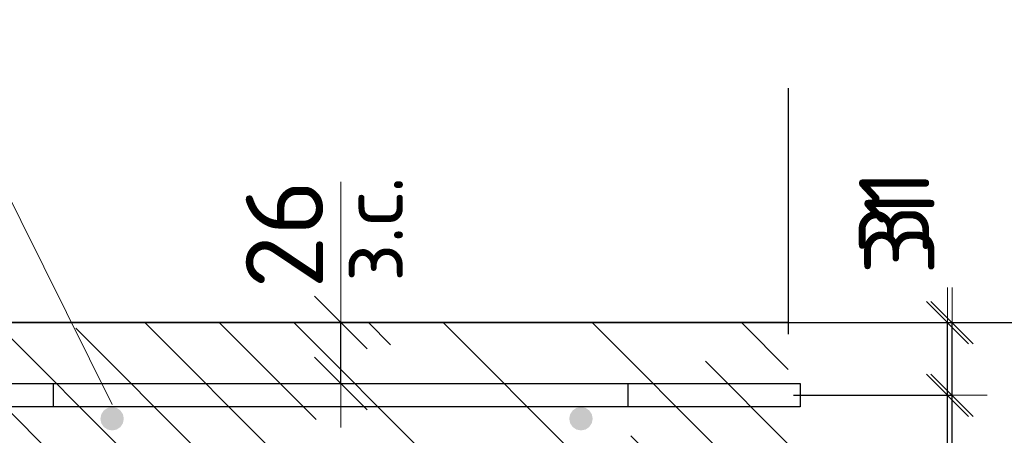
# Model space of a CAD drawing. Header units: metres. Extents: x -38 to 99, y -15 to 21.
# Tile 64 of 88: x 72.428 to 72.848, y 8.484 to 8.661. Entities that reach past the tile are written whole.
import ezdxf

# ---------------------------------------------------------------- set-up
doc = ezdxf.new("R2010")
doc.units = ezdxf.units.M
doc.header["$PDMODE"] = 65
doc.linetypes.add('______4', pattern=[0.135, 0.105, -0.03])
for name, color, linetype, lineweight in [('XR$3$Арм. стержнями верхней зоны', 180, 'Continuous', 35), ('XR$3$Арм.стержн. Арматура края', 96, 'Continuous', 35), ('XR$3$Размерная линия (1)', 7, 'Continuous', 13), ('XR$3$Размерная линия_ общее', 7, 'Continuous', 13), ('XR$5$Арм. стержнями верхней зоны', 180, 'Continuous', 35), ('XR$5$Арм.стержн. Арматура края', 96, 'Continuous', 35), ('XR$5$Размерная линия (1)', 7, 'Continuous', 13), ('XR$5$Размерная линия_ общее', 7, 'Continuous', 13)]:
    doc.layers.add(name, color=color, linetype=linetype, lineweight=lineweight)
doc.styles.add('ISOCPEUR', font='txt')
doc.dimstyles.new('DIMSTYLE_11', dxfattribs={"dimtxt": 0.033, "dimasz": 0.0375, "dimexe": 0, "dimexo": 0, "dimgap": 0.0165, "dimtad": 2, "dimdec": 0, "dimlfac": 1000, "dimrnd": 1, "dimzin": 12, "dimdsep": 46, "dimtxsty": 'ISOCPEUR', "dimblk1": 'ALL_ML_STRICH', "dimblk2": 'ALL_ML_STRICH', "dimsah": 1, "dimcen": 0, "dimclrd": 7, "dimclre": 256, "dimclrt": 7, "dimadec": 0, "dimazin": 0, "dimtfac": 1, "dimtdec": 0, "dimtix": 1, "dimtmove": 2, "dimatfit": 3, "dimfxl": 0, "dimtvp": 1.2, "dimtzin": 0, "dimlwd": 0, "dimlwe": -3, "dimarcsym": 0})
doc.dimstyles.new('DIMSTYLE_12', dxfattribs={"dimtxt": 0.03, "dimasz": 0.03, "dimexe": 0, "dimexo": 0, "dimgap": 0.015, "dimtad": 2, "dimdec": 0, "dimlfac": 1000, "dimrnd": 1, "dimzin": 12, "dimdsep": 46, "dimtxsty": 'ISOCPEUR', "dimblk1": 'ALL_ML_STRICH', "dimblk2": 'ALL_ML_STRICH', "dimsah": 1, "dimcen": 0, "dimclrd": 7, "dimclre": 256, "dimclrt": 7, "dimadec": 0, "dimazin": 0, "dimtfac": 1, "dimtdec": 0, "dimtix": 1, "dimtmove": 2, "dimatfit": 3, "dimfxl": 0, "dimtzin": 0, "dimlwd": 0, "dimlwe": -3, "dimarcsym": 0})
doc.dimstyles.new('DIMSTYLE_14', dxfattribs={"dimtxt": 0.03, "dimasz": 0.03, "dimexe": 0, "dimexo": 0, "dimgap": 0.015, "dimtad": 2, "dimdec": 0, "dimlfac": 1000, "dimrnd": 1, "dimzin": 12, "dimdsep": 46, "dimtxsty": 'ISOCPEUR', "dimblk1": 'ALL_ML_STRICH', "dimblk2": 'ALL_ML_STRICH', "dimsah": 1, "dimcen": 0, "dimclrd": 7, "dimclre": 256, "dimclrt": 7, "dimadec": 0, "dimazin": 0, "dimtfac": 1, "dimtdec": 0, "dimtix": 1, "dimtmove": 2, "dimatfit": 3, "dimfxl": 0, "dimtvp": 1.2, "dimtzin": 0, "dimlwd": 0, "dimlwe": -3, "dimarcsym": 0})
doc.dimstyles.new('DIMSTYLE_8', dxfattribs={"dimtxt": 0.033, "dimasz": 0.0375, "dimexe": 0, "dimexo": 0, "dimgap": 0.0165, "dimtad": 2, "dimdec": 0, "dimlfac": 1000, "dimrnd": 1, "dimzin": 12, "dimdsep": 46, "dimtxsty": 'ISOCPEUR', "dimblk1": 'ALL_ML_STRICH', "dimblk2": 'ALL_ML_STRICH', "dimsah": 1, "dimcen": 0, "dimclrd": 7, "dimclre": 256, "dimclrt": 7, "dimadec": 0, "dimazin": 0, "dimtfac": 1, "dimtdec": 0, "dimtix": 1, "dimtmove": 2, "dimatfit": 3, "dimfxl": 0, "dimtzin": 0, "dimlwd": 0, "dimlwe": -3, "dimarcsym": 0})
pattern_1 = [(135, (0, 0), (-0.031819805, -0.031819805), [0.4, -0.05, 0, -0.05]), (135, (-0.01591, -0.01591), (-0.031819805, -0.031819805), [0.8, -0.1, 0.1, -0.1])]

# ---------------------------------------------------------------- blocks, each defined once
blk = doc.blocks.new('ALL_ML_STRICH')
at = {"color": 0, "linetype": 'ByBlock', "lineweight": -2}
for p, q in [((0, -0.5), (0, 0.5)), ((-0.3, -0.3), (0.3, 0.3)), ((-1, 0), (0.5, 0))]:
    blk.add_line(p, q, dxfattribs=at)
blk = doc.blocks.new('*D137')
at = {"layer": 'DEFPOINTS', "color": 7, "linetype": 'Continuous', "lineweight": 13, "transparency": 33554687}
for p in [(72.7273, 8.53188), (72.7273, 8.33188), (72.89884, 8.33188)]:
    blk.add_point(p, dxfattribs=at)
at = {"layer": 'XR$3$Размерная линия_ общее', "color": 253, "linetype": 'Continuous', "lineweight": -2, "true_color": 0xa0a0a0, "transparency": 33554687}
for p, q in [((72.7473, 8.53188), (72.89884, 8.53188)), ((72.7473, 8.33188), (72.89884, 8.33188))]:
    blk.add_line(p, q, dxfattribs=at)
at = {"layer": 'XR$3$Размерная линия_ общее', "color": 7, "linetype": 'Continuous', "lineweight": -2, "transparency": 33554687}
blk.add_line((72.89884, 8.33188), (72.89884, 8.53188), dxfattribs=at)
at = {"layer": 'XR$3$Размерная линия_ общее', "color": 7, "linetype": 'Continuous', "lineweight": 13, "transparency": 33554687, "xscale": 0.0375, "yscale": 0.0375, "zscale": 0.0375}
for p, rotation in [((72.89884, 8.53188), 90), ((72.89884, 8.33188), 270)]:
    blk.add_blockref('ALL_ML_STRICH', p, dxfattribs=dict(at, rotation=rotation))
at = {"layer": 'XR$3$Размерная линия_ общее', "color": 7, "linetype": 'Continuous', "lineweight": 13, "transparency": 33554687, "insert": (72.87484, 8.43353), "char_height": 0.033, "width": 0.099, "attachment_point": 5, "rotation": 90, "style": 'ISOCPEUR'}
blk.add_mtext('\\A1;{200}', dxfattribs=at)
blk = doc.blocks.new('*D141')
at = {"layer": 'DEFPOINTS', "color": 7, "linetype": 'Continuous', "lineweight": 13, "transparency": 33554687}
for p in [(72.52503, 8.53188), (72.52503, 8.50588), (72.56502, 8.50588)]:
    blk.add_point(p, dxfattribs=at)
at = {"layer": 'XR$3$Размерная линия_ общее', "color": 253, "linetype": 'Continuous', "lineweight": -2, "true_color": 0xa0a0a0, "transparency": 33554687}
for p, q in [((72.54503, 8.53188), (72.56502, 8.53188)), ((72.54503, 8.50588), (72.56502, 8.50588))]:
    blk.add_line(p, q, dxfattribs=at)
at = {"layer": 'XR$3$Размерная линия_ общее', "color": 7, "linetype": 'Continuous', "lineweight": -2, "transparency": 33554687}
blk.add_line((72.56502, 8.50588), (72.56502, 8.53188), dxfattribs=at)
at = {"layer": 'XR$3$Размерная линия_ общее', "color": 7, "linetype": 'Continuous', "lineweight": 13, "transparency": 33554687, "xscale": 0.0375, "yscale": 0.0375, "zscale": 0.0375}
for p, rotation in [((72.56502, 8.53188), 90), ((72.56502, 8.50588), 270)]:
    blk.add_blockref('ALL_ML_STRICH', p, dxfattribs=dict(at, rotation=rotation))
at = {"layer": 'XR$3$Размерная линия_ общее', "color": 7, "linetype": 'Continuous', "lineweight": 13, "transparency": 33554687, "insert": (72.56456, 8.54924), "char_height": 0.027, "width": 0.00135, "attachment_point": 1, "rotation": 90, "line_spacing_factor": 0.60241, "style": 'ISOCPEUR'}
blk.add_mtext('з.с.', dxfattribs=at)
at = {"layer": 'XR$3$Размерная линия_ общее', "color": 7, "linetype": 'Continuous', "lineweight": 13, "transparency": 33554687, "insert": (72.54102, 8.5696), "char_height": 0.033, "width": 0.066, "attachment_point": 5, "rotation": 90, "style": 'ISOCPEUR'}
blk.add_mtext('\\A1;{26}', dxfattribs=at)
blk = doc.blocks.new('*D199')
at = {"layer": 'DEFPOINTS', "color": 7, "linetype": 'Continuous', "lineweight": 13, "transparency": 33554687}
for p in [(72.73821, 8.50088), (72.73118, 8.37688), (72.82384, 8.37688)]:
    blk.add_point(p, dxfattribs=at)
at = {"layer": 'XR$3$Размерная линия (1)', "color": 9, "linetype": 'Continuous', "lineweight": -2, "true_color": 0xc7c7c7, "transparency": 33554687}
for p, q in [((72.75821, 8.50088), (72.82384, 8.50088)), ((72.75118, 8.37688), (72.82384, 8.37688))]:
    blk.add_line(p, q, dxfattribs=at)
at = {"layer": 'XR$3$Размерная линия (1)', "color": 7, "linetype": 'Continuous', "lineweight": -2, "transparency": 33554687}
blk.add_line((72.82384, 8.37688), (72.82384, 8.50088), dxfattribs=at)
at = {"layer": 'XR$3$Размерная линия (1)', "color": 7, "linetype": 'Continuous', "lineweight": 13, "transparency": 33554687, "xscale": 0.03, "yscale": 0.03, "zscale": 0.03}
for p, rotation in [((72.82384, 8.50088), 90), ((72.82384, 8.37688), 270)]:
    blk.add_blockref('ALL_ML_STRICH', p, dxfattribs=dict(at, rotation=rotation))
at = {"layer": 'XR$3$Размерная линия (1)', "color": 7, "linetype": 'Continuous', "lineweight": 13, "transparency": 33554687, "insert": (72.80134, 8.44188), "char_height": 0.03, "width": 0.09, "attachment_point": 5, "rotation": 90, "style": 'ISOCPEUR'}
blk.add_mtext('\\A1;{124}', dxfattribs=at)
blk = doc.blocks.new('*D200')
at = {"layer": 'DEFPOINTS', "color": 7, "linetype": 'Continuous', "lineweight": 13, "transparency": 33554687}
for p in [(72.72034, 8.53188), (72.73821, 8.50088), (72.82384, 8.50088)]:
    blk.add_point(p, dxfattribs=at)
at = {"layer": 'XR$3$Размерная линия (1)', "color": 9, "linetype": 'Continuous', "lineweight": -2, "true_color": 0xc7c7c7, "transparency": 33554687}
for p, q in [((72.74034, 8.53188), (72.82384, 8.53188)), ((72.75821, 8.50088), (72.82384, 8.50088))]:
    blk.add_line(p, q, dxfattribs=at)
at = {"layer": 'XR$3$Размерная линия (1)', "color": 7, "linetype": 'Continuous', "lineweight": -2, "transparency": 33554687}
blk.add_line((72.82384, 8.50088), (72.82384, 8.53188), dxfattribs=at)
at = {"layer": 'XR$3$Размерная линия (1)', "color": 7, "linetype": 'Continuous', "lineweight": 13, "transparency": 33554687, "xscale": 0.03, "yscale": 0.03, "zscale": 0.03}
for p, rotation in [((72.82384, 8.53188), 90), ((72.82384, 8.50088), 270)]:
    blk.add_blockref('ALL_ML_STRICH', p, dxfattribs=dict(at, rotation=rotation))
at = {"layer": 'XR$3$Размерная линия (1)', "color": 7, "linetype": 'Continuous', "lineweight": 13, "transparency": 33554687, "insert": (72.8011, 8.57917), "char_height": 0.03, "width": 0.06, "attachment_point": 5, "rotation": 90, "style": 'ISOCPEUR'}
blk.add_mtext('\\A1;{31}', dxfattribs=at)
blk = doc.blocks.new('*D372')
at = {"layer": 'DEFPOINTS', "color": 7, "linetype": 'Continuous', "lineweight": 13, "transparency": 33554687}
for p in [(72.7273, 8.53188), (72.7273, 8.33188), (72.89884, 8.33188)]:
    blk.add_point(p, dxfattribs=at)
at = {"layer": 'XR$5$Размерная линия_ общее', "color": 253, "linetype": 'Continuous', "lineweight": -2, "true_color": 0xa0a0a0, "transparency": 33554687}
for p, q in [((72.7473, 8.53188), (72.89884, 8.53188)), ((72.7473, 8.33188), (72.89884, 8.33188))]:
    blk.add_line(p, q, dxfattribs=at)
at = {"layer": 'XR$5$Размерная линия_ общее', "color": 7, "linetype": 'Continuous', "lineweight": -2, "transparency": 33554687}
blk.add_line((72.89884, 8.33188), (72.89884, 8.53188), dxfattribs=at)
at = {"layer": 'XR$5$Размерная линия_ общее', "color": 7, "linetype": 'Continuous', "lineweight": 13, "transparency": 33554687, "xscale": 0.0375, "yscale": 0.0375, "zscale": 0.0375}
for p, rotation in [((72.89884, 8.53188), 90), ((72.89884, 8.33188), 270)]:
    blk.add_blockref('ALL_ML_STRICH', p, dxfattribs=dict(at, rotation=rotation))
at = {"layer": 'XR$5$Размерная линия_ общее', "color": 7, "linetype": 'Continuous', "lineweight": 13, "transparency": 33554687, "insert": (72.87484, 8.43353), "char_height": 0.033, "width": 0.099, "attachment_point": 5, "rotation": 90, "style": 'ISOCPEUR'}
blk.add_mtext('\\A1;{200}', dxfattribs=at)
blk = doc.blocks.new('*D376')
at = {"layer": 'DEFPOINTS', "color": 7, "linetype": 'Continuous', "lineweight": 13, "transparency": 33554687}
for p in [(72.52503, 8.53188), (72.52503, 8.50588), (72.56502, 8.50588)]:
    blk.add_point(p, dxfattribs=at)
at = {"layer": 'XR$5$Размерная линия_ общее', "color": 253, "linetype": 'Continuous', "lineweight": -2, "true_color": 0xa0a0a0, "transparency": 33554687}
for p, q in [((72.54503, 8.53188), (72.56502, 8.53188)), ((72.54503, 8.50588), (72.56502, 8.50588))]:
    blk.add_line(p, q, dxfattribs=at)
at = {"layer": 'XR$5$Размерная линия_ общее', "color": 7, "linetype": 'Continuous', "lineweight": -2, "transparency": 33554687}
blk.add_line((72.56502, 8.50588), (72.56502, 8.53188), dxfattribs=at)
at = {"layer": 'XR$5$Размерная линия_ общее', "color": 7, "linetype": 'Continuous', "lineweight": 13, "transparency": 33554687, "xscale": 0.0375, "yscale": 0.0375, "zscale": 0.0375}
for p, rotation in [((72.56502, 8.53188), 90), ((72.56502, 8.50588), 270)]:
    blk.add_blockref('ALL_ML_STRICH', p, dxfattribs=dict(at, rotation=rotation))
at = {"layer": 'XR$5$Размерная линия_ общее', "color": 7, "linetype": 'Continuous', "lineweight": 13, "transparency": 33554687, "insert": (72.56456, 8.54924), "char_height": 0.027, "width": 0.00135, "attachment_point": 1, "rotation": 90, "line_spacing_factor": 0.60241, "style": 'ISOCPEUR'}
blk.add_mtext('з.с.', dxfattribs=at)
at = {"layer": 'XR$5$Размерная линия_ общее', "color": 7, "linetype": 'Continuous', "lineweight": 13, "transparency": 33554687, "insert": (72.54102, 8.5696), "char_height": 0.033, "width": 0.066, "attachment_point": 5, "rotation": 90, "style": 'ISOCPEUR'}
blk.add_mtext('\\A1;{26}', dxfattribs=at)
blk = doc.blocks.new('*D447')
at = {"layer": 'DEFPOINTS', "color": 7, "linetype": 'Continuous', "lineweight": 13, "transparency": 33554687}
for p in [(72.75868, 8.50088), (72.71852, 8.37688), (72.82582, 8.37688)]:
    blk.add_point(p, dxfattribs=at)
at = {"layer": 'XR$5$Размерная линия (1)', "color": 9, "linetype": 'Continuous', "lineweight": -2, "true_color": 0xc7c7c7, "transparency": 33554687}
for p, q in [((72.77868, 8.50088), (72.82582, 8.50088)), ((72.73852, 8.37688), (72.82582, 8.37688))]:
    blk.add_line(p, q, dxfattribs=at)
at = {"layer": 'XR$5$Размерная линия (1)', "color": 7, "linetype": 'Continuous', "lineweight": -2, "transparency": 33554687}
blk.add_line((72.82582, 8.37688), (72.82582, 8.50088), dxfattribs=at)
at = {"layer": 'XR$5$Размерная линия (1)', "color": 7, "linetype": 'Continuous', "lineweight": 13, "transparency": 33554687, "xscale": 0.03, "yscale": 0.03, "zscale": 0.03}
for p, rotation in [((72.82582, 8.50088), 90), ((72.82582, 8.37688), 270)]:
    blk.add_blockref('ALL_ML_STRICH', p, dxfattribs=dict(at, rotation=rotation))
at = {"layer": 'XR$5$Размерная линия (1)', "color": 7, "linetype": 'Continuous', "lineweight": 13, "transparency": 33554687, "insert": (72.80332, 8.44188), "char_height": 0.03, "width": 0.09, "attachment_point": 5, "rotation": 90, "style": 'ISOCPEUR'}
blk.add_mtext('\\A1;{124}', dxfattribs=at)
blk = doc.blocks.new('*D448')
at = {"layer": 'DEFPOINTS', "color": 7, "linetype": 'Continuous', "lineweight": 13, "transparency": 33554687}
for p in [(72.70768, 8.53188), (72.75868, 8.50088), (72.82582, 8.50088)]:
    blk.add_point(p, dxfattribs=at)
at = {"layer": 'XR$5$Размерная линия (1)', "color": 9, "linetype": 'Continuous', "lineweight": -2, "true_color": 0xc7c7c7, "transparency": 33554687}
for p, q in [((72.72768, 8.53188), (72.82582, 8.53188)), ((72.77868, 8.50088), (72.82582, 8.50088))]:
    blk.add_line(p, q, dxfattribs=at)
at = {"layer": 'XR$5$Размерная линия (1)', "color": 7, "linetype": 'Continuous', "lineweight": -2, "transparency": 33554687}
blk.add_line((72.82582, 8.50088), (72.82582, 8.53188), dxfattribs=at)
at = {"layer": 'XR$5$Размерная линия (1)', "color": 7, "linetype": 'Continuous', "lineweight": 13, "transparency": 33554687, "xscale": 0.03, "yscale": 0.03, "zscale": 0.03}
for p, rotation in [((72.82582, 8.53188), 90), ((72.82582, 8.50088), 270)]:
    blk.add_blockref('ALL_ML_STRICH', p, dxfattribs=dict(at, rotation=rotation))
at = {"layer": 'XR$5$Размерная линия (1)', "color": 7, "linetype": 'Continuous', "lineweight": 13, "transparency": 33554687, "insert": (72.80341, 8.57046), "char_height": 0.03, "width": 0.06, "attachment_point": 5, "rotation": 90, "style": 'ISOCPEUR'}
blk.add_mtext('\\A1;{31}', dxfattribs=at)

msp = doc.modelspace()

# ---------------------------------------------------------------- hatches: boundary and pattern name
at = {"linetype": 'Continuous', "lineweight": 13, "transparency": 33554687}
h = msp.add_hatch(dxfattribs=at)
h.set_pattern_fill('__________540', scale=0.015, style=0, pattern_type=2)
h.set_pattern_definition(pattern_1)
h.paths.add_polyline_path([(72.1675, 8.53188), (72.1675, 8.33188), (72.75595, 8.33188), (72.75595, 8.53188)], flags=0)
h = msp.add_hatch(dxfattribs=at)
h.set_pattern_fill('__________540', scale=0.015, style=0, pattern_type=2)
h.set_pattern_definition(pattern_1)
h.paths.add_polyline_path([(72.1675, 8.53188), (72.1675, 8.33188), (72.75595, 8.33188), (72.75595, 8.53188)], flags=0)
at = {"layer": 'XR$3$Арм. стержнями верхней зоны', "linetype": 'Continuous', "lineweight": 50, "transparency": 33554687}
for points in [[(72.47251, 8.49088), (72.47212, 8.49279), (72.47104, 8.49441), (72.46942, 8.4955), (72.46751, 8.49588), (72.46559, 8.4955), (72.46397, 8.49441), (72.46289, 8.49279), (72.46251, 8.49088), (72.46289, 8.48896), (72.46397, 8.48734), (72.46559, 8.48626), (72.46751, 8.48588), (72.46942, 8.48626), (72.47104, 8.48734), (72.47212, 8.48896)], [(72.67251, 8.49088), (72.67212, 8.49279), (72.67104, 8.49441), (72.66942, 8.4955), (72.66751, 8.49588), (72.66559, 8.4955), (72.66397, 8.49441), (72.66289, 8.49279), (72.66251, 8.49088), (72.66289, 8.48896), (72.66397, 8.48734), (72.66559, 8.48626), (72.66751, 8.48588), (72.66942, 8.48626), (72.67104, 8.48734), (72.67212, 8.48896)]]:
    msp.add_hatch(color=4, dxfattribs=at).paths.add_polyline_path(points)
at = {"layer": 'XR$5$Арм. стержнями верхней зоны', "linetype": 'Continuous', "lineweight": 50, "transparency": 33554687}
for points in [[(72.47251, 8.49088), (72.47212, 8.49279), (72.47104, 8.49441), (72.46942, 8.4955), (72.46751, 8.49588), (72.46559, 8.4955), (72.46397, 8.49441), (72.46289, 8.49279), (72.46251, 8.49088), (72.46289, 8.48896), (72.46397, 8.48734), (72.46559, 8.48626), (72.46751, 8.48588), (72.46942, 8.48626), (72.47104, 8.48734), (72.47212, 8.48896)], [(72.67251, 8.49088), (72.67212, 8.49279), (72.67104, 8.49441), (72.66942, 8.4955), (72.66751, 8.49588), (72.66559, 8.4955), (72.66397, 8.49441), (72.66289, 8.49279), (72.66251, 8.49088), (72.66289, 8.48896), (72.66397, 8.48734), (72.66559, 8.48626), (72.66751, 8.48588), (72.66942, 8.48626), (72.67104, 8.48734), (72.67212, 8.48896)]]:
    msp.add_hatch(color=4, dxfattribs=at).paths.add_polyline_path(points)

# ---------------------------------------------------------------- linework, layer by layer
at = {"color": 7, "linetype": 'Continuous', "lineweight": 13, "transparency": 33554687}
for p, q in [((72.46751, 8.49688), (72.38601, 8.66104)), ((72.46751, 8.49688), (72.38601, 8.66104)), ((72.56502, 8.53188), (72.56502, 8.59188)), ((72.56502, 8.53188), (72.56502, 8.59188))]:
    msp.add_line(p, q, dxfattribs=at)
at = {"color": 7, "linetype": '______4', "lineweight": 25, "transparency": 33554687}
msp.add_line((72.75595, 8.63188), (72.75595, 8.23188), dxfattribs=at)
msp.add_line((72.75595, 8.63188), (72.75595, 8.23188), dxfattribs=at)
at = {"color": 7, "linetype": 'Continuous', "lineweight": 35, "transparency": 33554687}
msp.add_line((72.75595, 8.53188), (72.1675, 8.53188), dxfattribs=at)
msp.add_line((72.75595, 8.53188), (72.1675, 8.53188), dxfattribs=at)
at = {"layer": 'XR$3$Арм. стержнями верхней зоны', "color": 4, "linetype": 'Continuous', "lineweight": 25, "transparency": 33554687}
for points in [[(72.76095, 8.49588), (72.1875, 8.49588), (72.1875, 8.50588), (72.76095, 8.50588), (72.76095, 8.49588)], [(72.76095, 8.49588), (72.44251, 8.49588), (72.44251, 8.50588), (72.76095, 8.50588), (72.76095, 8.49588)]]:
    msp.add_lwpolyline(points, dxfattribs=at)
at = {"layer": 'XR$3$Арм.стержн. Арматура края', "color": 4, "linetype": 'Continuous', "lineweight": 25, "transparency": 33554687}
msp.add_lwpolyline([(72.21607, 8.50588), (72.6875, 8.50588), (72.6875, 8.49588), (72.21676, 8.49588)], dxfattribs=at)
at = {"layer": 'XR$5$Арм. стержнями верхней зоны', "color": 4, "linetype": 'Continuous', "lineweight": 25, "transparency": 33554687}
for points in [[(72.76095, 8.49588), (72.1875, 8.49588), (72.1875, 8.50588), (72.76095, 8.50588), (72.76095, 8.49588)], [(72.76095, 8.49588), (72.44251, 8.49588), (72.44251, 8.50588), (72.76095, 8.50588), (72.76095, 8.49588)]]:
    msp.add_lwpolyline(points, dxfattribs=at)
at = {"layer": 'XR$5$Арм.стержн. Арматура края', "color": 4, "linetype": 'Continuous', "lineweight": 25, "transparency": 33554687}
msp.add_lwpolyline([(72.21607, 8.50588), (72.6875, 8.50588), (72.6875, 8.49588), (72.21676, 8.49588)], dxfattribs=at)

# ---------------------------------------------------------------- dimensions: what is measured, and where the dimension line sits
at = {"layer": 'XR$3$Размерная линия (1)', "color": 7, "linetype": 'Continuous', "lineweight": 13, "transparency": 33554687}
for base, p1, p2, dimstyle, picture, middle in [((72.82384, 8.53188), (72.75821, 8.50088), (72.74034, 8.53188), 'DIMSTYLE_14', '*D200', (72.8011, 8.57917)), ((72.82384, 8.50088), (72.75118, 8.37688), (72.75821, 8.50088), 'DIMSTYLE_12', '*D199', (72.80134, 8.44188))]:
    dim = msp.add_linear_dim(base=base, p1=p1, p2=p2, angle=90, dimstyle=dimstyle, override={"dimpost": '<>', "dimclrd": 7, "dimclre": 9, "dimclrt": 7, "dimlwd": 0, "dimlwe": 65533}, dxfattribs=at)
    dim.commit()
    dim.dimension.update_dxf_attribs({"geometry": picture, "text_midpoint": middle, "dimtype": 160})
at = {"layer": 'XR$3$Размерная линия_ общее', "color": 7, "linetype": 'Continuous', "lineweight": 13, "transparency": 33554687}
dim = msp.add_linear_dim(base=(72.56502, 8.53188), p1=(72.54503, 8.50588), p2=(72.54503, 8.53188), angle=90, text='<>\\Xз.с.', dimstyle='DIMSTYLE_11', override={"dimpost": '<>', "dimclrd": 7, "dimclre": 253, "dimclrt": 7, "dimlwd": 0, "dimlwe": 65533}, dxfattribs=at)
dim.commit()
dim.dimension.update_dxf_attribs({"geometry": '*D141', "text_midpoint": (72.54102, 8.5696), "dimtype": 160})
dim = msp.add_linear_dim(base=(72.89884, 8.53188), p1=(72.7473, 8.33188), p2=(72.7473, 8.53188), angle=90, dimstyle='DIMSTYLE_8', override={"dimpost": '<>', "dimclrd": 7, "dimclre": 253, "dimclrt": 7, "dimlwd": 0, "dimlwe": 65533}, dxfattribs=at)
dim.commit()
dim.dimension.update_dxf_attribs({"geometry": '*D137', "text_midpoint": (72.87484, 8.43353), "dimtype": 160})
at = {"layer": 'XR$5$Размерная линия (1)', "color": 7, "linetype": 'Continuous', "lineweight": 13, "transparency": 33554687}
for base, p1, p2, dimstyle, picture, middle in [((72.82582, 8.53188), (72.77868, 8.50088), (72.72768, 8.53188), 'DIMSTYLE_14', '*D448', (72.80341, 8.57046)), ((72.82582, 8.50088), (72.73852, 8.37688), (72.77868, 8.50088), 'DIMSTYLE_12', '*D447', (72.80332, 8.44188))]:
    dim = msp.add_linear_dim(base=base, p1=p1, p2=p2, angle=90, dimstyle=dimstyle, override={"dimpost": '<>', "dimclrd": 7, "dimclre": 9, "dimclrt": 7, "dimlwd": 0, "dimlwe": 65533}, dxfattribs=at)
    dim.commit()
    dim.dimension.update_dxf_attribs({"geometry": picture, "text_midpoint": middle, "dimtype": 160})
at = {"layer": 'XR$5$Размерная линия_ общее', "color": 7, "linetype": 'Continuous', "lineweight": 13, "transparency": 33554687}
dim = msp.add_linear_dim(base=(72.56502, 8.53188), p1=(72.54503, 8.50588), p2=(72.54503, 8.53188), angle=90, text='<>\\Xз.с.', dimstyle='DIMSTYLE_11', override={"dimpost": '<>', "dimclrd": 7, "dimclre": 253, "dimclrt": 7, "dimlwd": 0, "dimlwe": 65533}, dxfattribs=at)
dim.commit()
dim.dimension.update_dxf_attribs({"geometry": '*D376', "text_midpoint": (72.54102, 8.5696), "dimtype": 160})
dim = msp.add_linear_dim(base=(72.89884, 8.53188), p1=(72.7473, 8.33188), p2=(72.7473, 8.53188), angle=90, dimstyle='DIMSTYLE_8', override={"dimpost": '<>', "dimclrd": 7, "dimclre": 253, "dimclrt": 7, "dimlwd": 0, "dimlwe": 65533}, dxfattribs=at)
dim.commit()
dim.dimension.update_dxf_attribs({"geometry": '*D372', "text_midpoint": (72.87484, 8.43353), "dimtype": 160})

doc.saveas('drawing.dxf')
